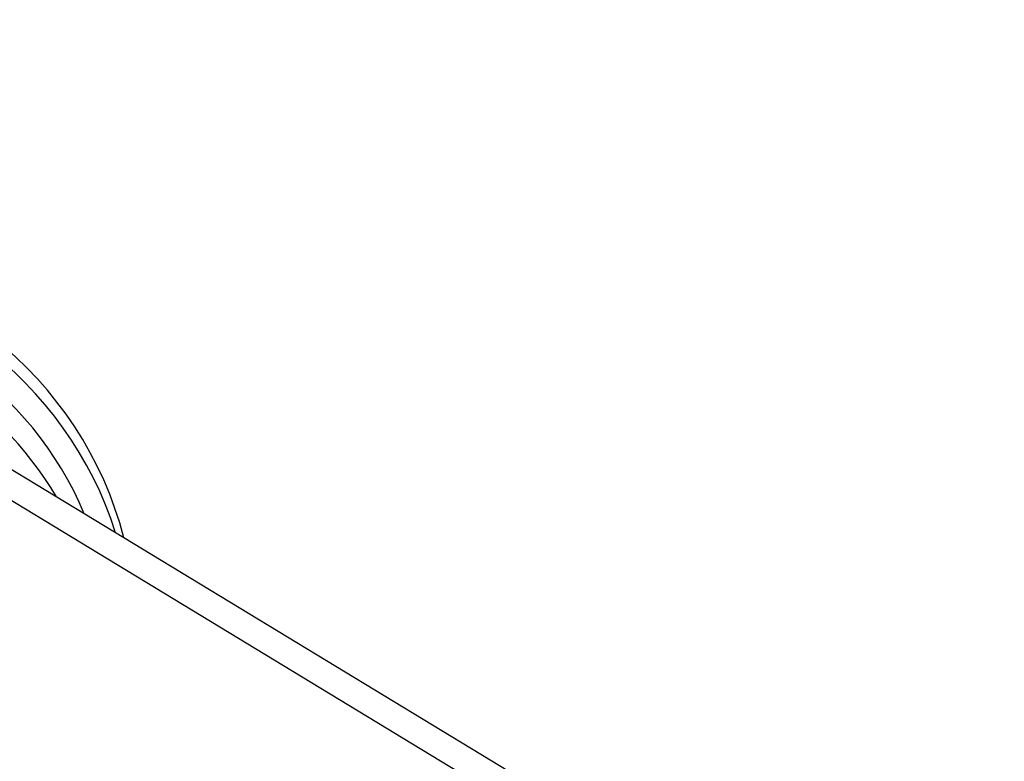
# Model space of a CAD drawing. Header units: inches. Extents: x 24 to 1128, y -74 to 748.
# Tile 48 of 256: x 315.78 to 319.09, y 207.26 to 209.75. Entities that reach past the tile are written whole.
import ezdxf

# ---------------------------------------------------------------- set-up
doc = ezdxf.new("R2010")
doc.units = ezdxf.units.IN
doc.header["$LTSCALE"] = 32
doc.header["$MEASUREMENT"] = 0
doc.layers.add('Visible (ANSI)', color=7, linetype='Continuous', lineweight=30)

msp = doc.modelspace()

# ---------------------------------------------------------------- linework, layer by layer
at = {"layer": 'Visible (ANSI)'}
for p, q in [((318.69671, 206.45384), (315.51478, 208.38406)), ((318.67497, 206.36269), (315.49304, 208.29291))]:
    msp.add_line(p, q, dxfattribs=at)
msp.add_circle((308.84114, 217.49266), 23.75, dxfattribs=at)
for centre, major_axis, start_param, end_param in [((314.86223, 207.76668), (-1.27667, 0.3046), 3.5924024, 6.1824647), ((314.85151, 207.72173), (-1.27667, 0.3046), 3.6444839, 6.133386), ((314.84508, 207.6948), (-1.21587, 0.29009), 3.7386322, 5.9660411), ((314.82425, 207.60748), (-1.21587, 0.29009), 3.8738707, 5.7957675)]:
    msp.add_ellipse(centre, major_axis=major_axis, ratio=0.9270951, start_param=start_param, end_param=end_param, dxfattribs=at)

doc.saveas('drawing.dxf')
